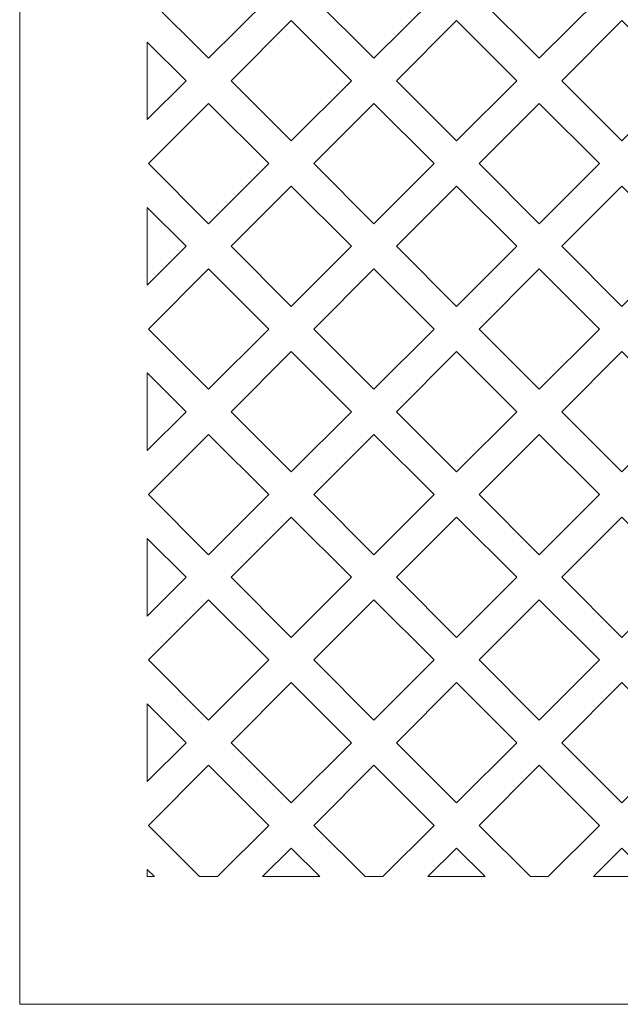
# Model space of a CAD drawing. Header units: millimetres. Extents: x -402 to 376, y -181 to 231.
# Tile 5 of 23: x -175 to -132, y -130 to -60. Entities that reach past the tile are written whole.
import ezdxf

# ---------------------------------------------------------------- set-up
doc = ezdxf.new("R2010")
doc.units = ezdxf.units.MM
doc.header["$MEASUREMENT"] = 0
doc.layers.add('Layer 1', color=7, linetype='Continuous')

msp = doc.modelspace()

# ---------------------------------------------------------------- linework, layer by layer
at = {"layer": 'Layer 1', "lineweight": 15}
for points, knots in [([(-174.5585, 23.9416), (-174.5585, 23.9416), (50.4421, 23.9416), (50.4421, 23.9416), (50.4421, 23.9416), (50.4421, 23.9416), (50.4421, 21.0256), (50.4421, 21.0256), (50.4421, 21.0256), (50.4421, 21.0256), (48.1917, 21.0256), (48.1917, 21.0256), (48.1917, 21.0256), (48.1917, 21.0256), (48.1917, 17.6509), (48.1917, 17.6509), (48.1917, 17.6509), (48.1917, 17.6509), (50.4421, 17.6509), (50.4421, 17.6509), (50.4421, 17.6509), (50.4421, 17.6509), (50.4421, -129.6201), (50.4421, -129.6201), (50.4421, -129.6201), (50.4421, -129.6201), (-174.5585, -129.6201), (-174.5585, -129.6201), (-174.5585, -129.6201), (-174.5585, -129.6201), (-174.5585, 17.6509), (-174.5585, 17.6509), (-174.5585, 17.6509), (-174.5585, 17.6509), (-172.3081, 17.6509), (-172.3081, 17.6509), (-172.3081, 17.6509), (-172.3081, 17.6509), (-172.3081, 21.0256), (-172.3081, 21.0256), (-172.3081, 21.0256), (-172.3081, 21.0256), (-174.5585, 21.0256), (-174.5585, 21.0256), (-174.5585, 21.0256), (-174.5585, 21.0256), (-174.5585, 23.9416), (-174.5585, 23.9416)], [0, 0, 0, 0, 0.0769231, 0.0769231, 0.0769231, 0.0769231, 0.1538462, 0.1538462, 0.1538462, 0.1538462, 0.2307692, 0.2307692, 0.2307692, 0.2307692, 0.3076923, 0.3076923, 0.3076923, 0.3076923, 0.3846154, 0.3846154, 0.3846154, 0.3846154, 0.4615385, 0.4615385, 0.4615385, 0.4615385, 0.5384615, 0.5384615, 0.5384615, 0.5384615, 0.6153846, 0.6153846, 0.6153846, 0.6153846, 0.6923077, 0.6923077, 0.6923077, 0.6923077, 0.7692308, 0.7692308, 0.7692308, 0.7692308, 0.8461538, 0.8461538, 0.8461538, 0.8461538, 1, 1, 1, 1]), ([(-161.2302, -54.4301), (-161.2302, -54.4301), (-156.987, -58.6733), (-156.987, -58.6733), (-156.987, -58.6733), (-156.987, -58.6733), (-161.2302, -62.9161), (-161.2302, -62.9161), (-161.2302, -62.9161), (-161.2302, -62.9161), (-165.4716, -58.6733), (-165.4716, -58.6733), (-165.4716, -58.6733), (-165.4716, -58.6733), (-161.2302, -54.4301), (-161.2302, -54.4301)], [0, 0, 0, 0, 0.2, 0.2, 0.2, 0.2, 0.4, 0.4, 0.4, 0.4, 0.6, 0.6, 0.6, 0.6, 1, 1, 1, 1]), ([(-149.5621, -54.4301), (-149.5621, -54.4301), (-145.3192, -58.6733), (-145.3192, -58.6733), (-145.3192, -58.6733), (-145.3192, -58.6733), (-149.5621, -62.9161), (-149.5621, -62.9161), (-149.5621, -62.9161), (-149.5621, -62.9161), (-153.8053, -58.6733), (-153.8053, -58.6733), (-153.8053, -58.6733), (-153.8053, -58.6733), (-149.5621, -54.4301), (-149.5621, -54.4301)], [0, 0, 0, 0, 0.2, 0.2, 0.2, 0.2, 0.4, 0.4, 0.4, 0.4, 0.6, 0.6, 0.6, 0.6, 1, 1, 1, 1]), ([(-137.8957, -54.4301), (-137.8957, -54.4301), (-133.6529, -58.6733), (-133.6529, -58.6733), (-133.6529, -58.6733), (-133.6529, -58.6733), (-137.8957, -62.9161), (-137.8957, -62.9161), (-137.8957, -62.9161), (-137.8957, -62.9161), (-142.1372, -58.6733), (-142.1372, -58.6733), (-142.1372, -58.6733), (-142.1372, -58.6733), (-137.8957, -54.4301), (-137.8957, -54.4301)], [0, 0, 0, 0, 0.2, 0.2, 0.2, 0.2, 0.4, 0.4, 0.4, 0.4, 0.6, 0.6, 0.6, 0.6, 1, 1, 1, 1]), ([(-155.3953, -60.2636), (-155.3953, -60.2636), (-151.1538, -64.5065), (-151.1538, -64.5065), (-151.1538, -64.5065), (-151.1538, -64.5065), (-155.3953, -68.7493), (-155.3953, -68.7493), (-155.3953, -68.7493), (-155.3953, -68.7493), (-159.6385, -64.5065), (-159.6385, -64.5065), (-159.6385, -64.5065), (-159.6385, -64.5065), (-155.3953, -60.2636), (-155.3953, -60.2636)], [0, 0, 0, 0, 0.2, 0.2, 0.2, 0.2, 0.4, 0.4, 0.4, 0.4, 0.6, 0.6, 0.6, 0.6, 1, 1, 1, 1]), ([(-143.7289, -60.2636), (-143.7289, -60.2636), (-139.486, -64.5065), (-139.486, -64.5065), (-139.486, -64.5065), (-139.486, -64.5065), (-143.7289, -68.7493), (-143.7289, -68.7493), (-143.7289, -68.7493), (-143.7289, -68.7493), (-147.9721, -64.5065), (-147.9721, -64.5065), (-147.9721, -64.5065), (-147.9721, -64.5065), (-143.7289, -60.2636), (-143.7289, -60.2636)], [0, 0, 0, 0, 0.2, 0.2, 0.2, 0.2, 0.4, 0.4, 0.4, 0.4, 0.6, 0.6, 0.6, 0.6, 1, 1, 1, 1]), ([(-132.0611, -60.2636), (-132.0611, -60.2636), (-127.8193, -64.5065), (-127.8193, -64.5065), (-127.8193, -64.5065), (-127.8193, -64.5065), (-132.0611, -68.7493), (-132.0611, -68.7493), (-132.0611, -68.7493), (-132.0611, -68.7493), (-136.304, -64.5065), (-136.304, -64.5065), (-136.304, -64.5065), (-136.304, -64.5065), (-132.0611, -60.2636), (-132.0611, -60.2636)], [0, 0, 0, 0, 0.2, 0.2, 0.2, 0.2, 0.4, 0.4, 0.4, 0.4, 0.6, 0.6, 0.6, 0.6, 1, 1, 1, 1]), ([(-165.5584, -61.7696), (-165.5584, -61.7696), (-165.5584, -67.2447), (-165.5584, -67.2447), (-165.5584, -67.2447), (-165.5584, -67.2447), (-162.8202, -64.5065), (-162.8202, -64.5065), (-162.8202, -64.5065), (-162.8202, -64.5065), (-165.5584, -61.7696), (-165.5584, -61.7696)], [0, 0, 0, 0, 0.25, 0.25, 0.25, 0.25, 0.5, 0.5, 0.5, 0.5, 1, 1, 1, 1]), ([(-161.2302, -66.0982), (-161.2302, -66.0982), (-156.987, -70.3396), (-156.987, -70.3396), (-156.987, -70.3396), (-156.987, -70.3396), (-161.2302, -74.5825), (-161.2302, -74.5825), (-161.2302, -74.5825), (-161.2302, -74.5825), (-165.4716, -70.3396), (-165.4716, -70.3396), (-165.4716, -70.3396), (-165.4716, -70.3396), (-161.2302, -66.0982), (-161.2302, -66.0982)], [0, 0, 0, 0, 0.2, 0.2, 0.2, 0.2, 0.4, 0.4, 0.4, 0.4, 0.6, 0.6, 0.6, 0.6, 1, 1, 1, 1]), ([(-149.5621, -66.0982), (-149.5621, -66.0982), (-145.3192, -70.3396), (-145.3192, -70.3396), (-145.3192, -70.3396), (-145.3192, -70.3396), (-149.5621, -74.5825), (-149.5621, -74.5825), (-149.5621, -74.5825), (-149.5621, -74.5825), (-153.8053, -70.3396), (-153.8053, -70.3396), (-153.8053, -70.3396), (-153.8053, -70.3396), (-149.5621, -66.0982), (-149.5621, -66.0982)], [0, 0, 0, 0, 0.2, 0.2, 0.2, 0.2, 0.4, 0.4, 0.4, 0.4, 0.6, 0.6, 0.6, 0.6, 1, 1, 1, 1]), ([(-137.8957, -66.0982), (-137.8957, -66.0982), (-133.6529, -70.3396), (-133.6529, -70.3396), (-133.6529, -70.3396), (-133.6529, -70.3396), (-137.8957, -74.5825), (-137.8957, -74.5825), (-137.8957, -74.5825), (-137.8957, -74.5825), (-142.1372, -70.3396), (-142.1372, -70.3396), (-142.1372, -70.3396), (-142.1372, -70.3396), (-137.8957, -66.0982), (-137.8957, -66.0982)], [0, 0, 0, 0, 0.2, 0.2, 0.2, 0.2, 0.4, 0.4, 0.4, 0.4, 0.6, 0.6, 0.6, 0.6, 1, 1, 1, 1]), ([(-155.3953, -71.9314), (-155.3953, -71.9314), (-151.1538, -76.1742), (-151.1538, -76.1742), (-151.1538, -76.1742), (-151.1538, -76.1742), (-155.3953, -80.4174), (-155.3953, -80.4174), (-155.3953, -80.4174), (-155.3953, -80.4174), (-159.6385, -76.1742), (-159.6385, -76.1742), (-159.6385, -76.1742), (-159.6385, -76.1742), (-155.3953, -71.9314), (-155.3953, -71.9314)], [0, 0, 0, 0, 0.2, 0.2, 0.2, 0.2, 0.4, 0.4, 0.4, 0.4, 0.6, 0.6, 0.6, 0.6, 1, 1, 1, 1]), ([(-143.7289, -71.9314), (-143.7289, -71.9314), (-139.486, -76.1742), (-139.486, -76.1742), (-139.486, -76.1742), (-139.486, -76.1742), (-143.7289, -80.4174), (-143.7289, -80.4174), (-143.7289, -80.4174), (-143.7289, -80.4174), (-147.9721, -76.1742), (-147.9721, -76.1742), (-147.9721, -76.1742), (-147.9721, -76.1742), (-143.7289, -71.9314), (-143.7289, -71.9314)], [0, 0, 0, 0, 0.2, 0.2, 0.2, 0.2, 0.4, 0.4, 0.4, 0.4, 0.6, 0.6, 0.6, 0.6, 1, 1, 1, 1]), ([(-132.0611, -71.9314), (-132.0611, -71.9314), (-127.8193, -76.1742), (-127.8193, -76.1742), (-127.8193, -76.1742), (-127.8193, -76.1742), (-132.0611, -80.4174), (-132.0611, -80.4174), (-132.0611, -80.4174), (-132.0611, -80.4174), (-136.304, -76.1742), (-136.304, -76.1742), (-136.304, -76.1742), (-136.304, -76.1742), (-132.0611, -71.9314), (-132.0611, -71.9314)], [0, 0, 0, 0, 0.2, 0.2, 0.2, 0.2, 0.4, 0.4, 0.4, 0.4, 0.6, 0.6, 0.6, 0.6, 1, 1, 1, 1]), ([(-165.5584, -73.436), (-165.5584, -73.436), (-165.5584, -78.9111), (-165.5584, -78.9111), (-165.5584, -78.9111), (-165.5584, -78.9111), (-162.8202, -76.1742), (-162.8202, -76.1742), (-162.8202, -76.1742), (-162.8202, -76.1742), (-165.5584, -73.436), (-165.5584, -73.436)], [0, 0, 0, 0, 0.25, 0.25, 0.25, 0.25, 0.5, 0.5, 0.5, 0.5, 1, 1, 1, 1]), ([(-161.2302, -77.7645), (-161.2302, -77.7645), (-156.987, -82.0074), (-156.987, -82.0074), (-156.987, -82.0074), (-156.987, -82.0074), (-161.2302, -86.2506), (-161.2302, -86.2506), (-161.2302, -86.2506), (-161.2302, -86.2506), (-165.4716, -82.0074), (-165.4716, -82.0074), (-165.4716, -82.0074), (-165.4716, -82.0074), (-161.2302, -77.7645), (-161.2302, -77.7645)], [0, 0, 0, 0, 0.2, 0.2, 0.2, 0.2, 0.4, 0.4, 0.4, 0.4, 0.6, 0.6, 0.6, 0.6, 1, 1, 1, 1]), ([(-149.5621, -77.7645), (-149.5621, -77.7645), (-145.3192, -82.0074), (-145.3192, -82.0074), (-145.3192, -82.0074), (-145.3192, -82.0074), (-149.5621, -86.2506), (-149.5621, -86.2506), (-149.5621, -86.2506), (-149.5621, -86.2506), (-153.8053, -82.0074), (-153.8053, -82.0074), (-153.8053, -82.0074), (-153.8053, -82.0074), (-149.5621, -77.7645), (-149.5621, -77.7645)], [0, 0, 0, 0, 0.2, 0.2, 0.2, 0.2, 0.4, 0.4, 0.4, 0.4, 0.6, 0.6, 0.6, 0.6, 1, 1, 1, 1]), ([(-137.8957, -77.7645), (-137.8957, -77.7645), (-133.6529, -82.0074), (-133.6529, -82.0074), (-133.6529, -82.0074), (-133.6529, -82.0074), (-137.8957, -86.2506), (-137.8957, -86.2506), (-137.8957, -86.2506), (-137.8957, -86.2506), (-142.1372, -82.0074), (-142.1372, -82.0074), (-142.1372, -82.0074), (-142.1372, -82.0074), (-137.8957, -77.7645), (-137.8957, -77.7645)], [0, 0, 0, 0, 0.2, 0.2, 0.2, 0.2, 0.4, 0.4, 0.4, 0.4, 0.6, 0.6, 0.6, 0.6, 1, 1, 1, 1]), ([(-155.3953, -83.5991), (-155.3953, -83.5991), (-151.1538, -87.8409), (-151.1538, -87.8409), (-151.1538, -87.8409), (-151.1538, -87.8409), (-155.3953, -92.0838), (-155.3953, -92.0838), (-155.3953, -92.0838), (-155.3953, -92.0838), (-159.6385, -87.8409), (-159.6385, -87.8409), (-159.6385, -87.8409), (-159.6385, -87.8409), (-155.3953, -83.5991), (-155.3953, -83.5991)], [0, 0, 0, 0, 0.2, 0.2, 0.2, 0.2, 0.4, 0.4, 0.4, 0.4, 0.6, 0.6, 0.6, 0.6, 1, 1, 1, 1]), ([(-143.7289, -83.5991), (-143.7289, -83.5991), (-139.486, -87.8409), (-139.486, -87.8409), (-139.486, -87.8409), (-139.486, -87.8409), (-143.7289, -92.0838), (-143.7289, -92.0838), (-143.7289, -92.0838), (-143.7289, -92.0838), (-147.9721, -87.8409), (-147.9721, -87.8409), (-147.9721, -87.8409), (-147.9721, -87.8409), (-143.7289, -83.5991), (-143.7289, -83.5991)], [0, 0, 0, 0, 0.2, 0.2, 0.2, 0.2, 0.4, 0.4, 0.4, 0.4, 0.6, 0.6, 0.6, 0.6, 1, 1, 1, 1]), ([(-132.0611, -83.5991), (-132.0611, -83.5991), (-127.8193, -87.8409), (-127.8193, -87.8409), (-127.8193, -87.8409), (-127.8193, -87.8409), (-132.0611, -92.0838), (-132.0611, -92.0838), (-132.0611, -92.0838), (-132.0611, -92.0838), (-136.304, -87.8409), (-136.304, -87.8409), (-136.304, -87.8409), (-136.304, -87.8409), (-132.0611, -83.5991), (-132.0611, -83.5991)], [0, 0, 0, 0, 0.2, 0.2, 0.2, 0.2, 0.4, 0.4, 0.4, 0.4, 0.6, 0.6, 0.6, 0.6, 1, 1, 1, 1]), ([(-165.5584, -85.1041), (-165.5584, -85.1041), (-165.5584, -90.5788), (-165.5584, -90.5788), (-165.5584, -90.5788), (-165.5584, -90.5788), (-162.8202, -87.8409), (-162.8202, -87.8409), (-162.8202, -87.8409), (-162.8202, -87.8409), (-165.5584, -85.1041), (-165.5584, -85.1041)], [0, 0, 0, 0, 0.25, 0.25, 0.25, 0.25, 0.5, 0.5, 0.5, 0.5, 1, 1, 1, 1]), ([(-161.2302, -89.4323), (-161.2302, -89.4323), (-156.987, -93.6755), (-156.987, -93.6755), (-156.987, -93.6755), (-156.987, -93.6755), (-161.2302, -97.917), (-161.2302, -97.917), (-161.2302, -97.917), (-161.2302, -97.917), (-165.4716, -93.6755), (-165.4716, -93.6755), (-165.4716, -93.6755), (-165.4716, -93.6755), (-161.2302, -89.4323), (-161.2302, -89.4323)], [0, 0, 0, 0, 0.2, 0.2, 0.2, 0.2, 0.4, 0.4, 0.4, 0.4, 0.6, 0.6, 0.6, 0.6, 1, 1, 1, 1]), ([(-149.5621, -89.4323), (-149.5621, -89.4323), (-145.3192, -93.6755), (-145.3192, -93.6755), (-145.3192, -93.6755), (-145.3192, -93.6755), (-149.5621, -97.917), (-149.5621, -97.917), (-149.5621, -97.917), (-149.5621, -97.917), (-153.8053, -93.6755), (-153.8053, -93.6755), (-153.8053, -93.6755), (-153.8053, -93.6755), (-149.5621, -89.4323), (-149.5621, -89.4323)], [0, 0, 0, 0, 0.2, 0.2, 0.2, 0.2, 0.4, 0.4, 0.4, 0.4, 0.6, 0.6, 0.6, 0.6, 1, 1, 1, 1]), ([(-137.8957, -89.4323), (-137.8957, -89.4323), (-133.6529, -93.6755), (-133.6529, -93.6755), (-133.6529, -93.6755), (-133.6529, -93.6755), (-137.8957, -97.917), (-137.8957, -97.917), (-137.8957, -97.917), (-137.8957, -97.917), (-142.1372, -93.6755), (-142.1372, -93.6755), (-142.1372, -93.6755), (-142.1372, -93.6755), (-137.8957, -89.4323), (-137.8957, -89.4323)], [0, 0, 0, 0, 0.2, 0.2, 0.2, 0.2, 0.4, 0.4, 0.4, 0.4, 0.6, 0.6, 0.6, 0.6, 1, 1, 1, 1]), ([(-155.3953, -95.2655), (-155.3953, -95.2655), (-151.1538, -99.5087), (-151.1538, -99.5087), (-151.1538, -99.5087), (-151.1538, -99.5087), (-155.3953, -103.7516), (-155.3953, -103.7516), (-155.3953, -103.7516), (-155.3953, -103.7516), (-159.6385, -99.5087), (-159.6385, -99.5087), (-159.6385, -99.5087), (-159.6385, -99.5087), (-155.3953, -95.2655), (-155.3953, -95.2655)], [0, 0, 0, 0, 0.2, 0.2, 0.2, 0.2, 0.4, 0.4, 0.4, 0.4, 0.6, 0.6, 0.6, 0.6, 1, 1, 1, 1]), ([(-143.7289, -95.2655), (-143.7289, -95.2655), (-139.486, -99.5087), (-139.486, -99.5087), (-139.486, -99.5087), (-139.486, -99.5087), (-143.7289, -103.7516), (-143.7289, -103.7516), (-143.7289, -103.7516), (-143.7289, -103.7516), (-147.9721, -99.5087), (-147.9721, -99.5087), (-147.9721, -99.5087), (-147.9721, -99.5087), (-143.7289, -95.2655), (-143.7289, -95.2655)], [0, 0, 0, 0, 0.2, 0.2, 0.2, 0.2, 0.4, 0.4, 0.4, 0.4, 0.6, 0.6, 0.6, 0.6, 1, 1, 1, 1]), ([(-132.0611, -95.2655), (-132.0611, -95.2655), (-127.8193, -99.5087), (-127.8193, -99.5087), (-127.8193, -99.5087), (-127.8193, -99.5087), (-132.0611, -103.7516), (-132.0611, -103.7516), (-132.0611, -103.7516), (-132.0611, -103.7516), (-136.304, -99.5087), (-136.304, -99.5087), (-136.304, -99.5087), (-136.304, -99.5087), (-132.0611, -95.2655), (-132.0611, -95.2655)], [0, 0, 0, 0, 0.2, 0.2, 0.2, 0.2, 0.4, 0.4, 0.4, 0.4, 0.6, 0.6, 0.6, 0.6, 1, 1, 1, 1]), ([(-165.5584, -96.7719), (-165.5584, -96.7719), (-165.5584, -102.2456), (-165.5584, -102.2456), (-165.5584, -102.2456), (-165.5584, -102.2456), (-162.8202, -99.5087), (-162.8202, -99.5087), (-162.8202, -99.5087), (-162.8202, -99.5087), (-165.5584, -96.7719), (-165.5584, -96.7719)], [0, 0, 0, 0, 0.25, 0.25, 0.25, 0.25, 0.5, 0.5, 0.5, 0.5, 1, 1, 1, 1]), ([(-161.2302, -101.099), (-161.2302, -101.099), (-156.987, -105.3419), (-156.987, -105.3419), (-156.987, -105.3419), (-156.987, -105.3419), (-161.2302, -109.5847), (-161.2302, -109.5847), (-161.2302, -109.5847), (-161.2302, -109.5847), (-165.4716, -105.3419), (-165.4716, -105.3419), (-165.4716, -105.3419), (-165.4716, -105.3419), (-161.2302, -101.099), (-161.2302, -101.099)], [0, 0, 0, 0, 0.2, 0.2, 0.2, 0.2, 0.4, 0.4, 0.4, 0.4, 0.6, 0.6, 0.6, 0.6, 1, 1, 1, 1]), ([(-149.5621, -101.099), (-149.5621, -101.099), (-145.3192, -105.3419), (-145.3192, -105.3419), (-145.3192, -105.3419), (-145.3192, -105.3419), (-149.5621, -109.5847), (-149.5621, -109.5847), (-149.5621, -109.5847), (-149.5621, -109.5847), (-153.8053, -105.3419), (-153.8053, -105.3419), (-153.8053, -105.3419), (-153.8053, -105.3419), (-149.5621, -101.099), (-149.5621, -101.099)], [0, 0, 0, 0, 0.2, 0.2, 0.2, 0.2, 0.4, 0.4, 0.4, 0.4, 0.6, 0.6, 0.6, 0.6, 1, 1, 1, 1]), ([(-137.8957, -101.099), (-137.8957, -101.099), (-133.6529, -105.3419), (-133.6529, -105.3419), (-133.6529, -105.3419), (-133.6529, -105.3419), (-137.8957, -109.5847), (-137.8957, -109.5847), (-137.8957, -109.5847), (-137.8957, -109.5847), (-142.1372, -105.3419), (-142.1372, -105.3419), (-142.1372, -105.3419), (-142.1372, -105.3419), (-137.8957, -101.099), (-137.8957, -101.099)], [0, 0, 0, 0, 0.2, 0.2, 0.2, 0.2, 0.4, 0.4, 0.4, 0.4, 0.6, 0.6, 0.6, 0.6, 1, 1, 1, 1]), ([(-155.3953, -106.9336), (-155.3953, -106.9336), (-151.1538, -111.1751), (-151.1538, -111.1751), (-151.1538, -111.1751), (-151.1538, -111.1751), (-155.3953, -115.4179), (-155.3953, -115.4179), (-155.3953, -115.4179), (-155.3953, -115.4179), (-159.6385, -111.1751), (-159.6385, -111.1751), (-159.6385, -111.1751), (-159.6385, -111.1751), (-155.3953, -106.9336), (-155.3953, -106.9336)], [0, 0, 0, 0, 0.2, 0.2, 0.2, 0.2, 0.4, 0.4, 0.4, 0.4, 0.6, 0.6, 0.6, 0.6, 1, 1, 1, 1]), ([(-143.7289, -106.9336), (-143.7289, -106.9336), (-139.486, -111.1751), (-139.486, -111.1751), (-139.486, -111.1751), (-139.486, -111.1751), (-143.7289, -115.4179), (-143.7289, -115.4179), (-143.7289, -115.4179), (-143.7289, -115.4179), (-147.9721, -111.1751), (-147.9721, -111.1751), (-147.9721, -111.1751), (-147.9721, -111.1751), (-143.7289, -106.9336), (-143.7289, -106.9336)], [0, 0, 0, 0, 0.2, 0.2, 0.2, 0.2, 0.4, 0.4, 0.4, 0.4, 0.6, 0.6, 0.6, 0.6, 1, 1, 1, 1]), ([(-132.0611, -106.9336), (-132.0611, -106.9336), (-127.8193, -111.1751), (-127.8193, -111.1751), (-127.8193, -111.1751), (-127.8193, -111.1751), (-132.0611, -115.4179), (-132.0611, -115.4179), (-132.0611, -115.4179), (-132.0611, -115.4179), (-136.304, -111.1751), (-136.304, -111.1751), (-136.304, -111.1751), (-136.304, -111.1751), (-132.0611, -106.9336), (-132.0611, -106.9336)], [0, 0, 0, 0, 0.2, 0.2, 0.2, 0.2, 0.4, 0.4, 0.4, 0.4, 0.6, 0.6, 0.6, 0.6, 1, 1, 1, 1]), ([(-165.5584, -108.4382), (-165.5584, -108.4382), (-165.5584, -113.9133), (-165.5584, -113.9133), (-165.5584, -113.9133), (-165.5584, -113.9133), (-162.8202, -111.1751), (-162.8202, -111.1751), (-162.8202, -111.1751), (-162.8202, -111.1751), (-165.5584, -108.4382), (-165.5584, -108.4382)], [0, 0, 0, 0, 0.25, 0.25, 0.25, 0.25, 0.5, 0.5, 0.5, 0.5, 1, 1, 1, 1]), ([(-161.8613, -120.62), (-161.8613, -120.62), (-160.5987, -120.62), (-160.5987, -120.62), (-160.5987, -120.62), (-160.5987, -120.62), (-156.987, -117.0097), (-156.987, -117.0097), (-156.987, -117.0097), (-156.987, -117.0097), (-161.2302, -112.7668), (-161.2302, -112.7668), (-161.2302, -112.7668), (-161.2302, -112.7668), (-165.4716, -117.0097), (-165.4716, -117.0097), (-165.4716, -117.0097), (-165.4716, -117.0097), (-161.8613, -120.62), (-161.8613, -120.62)], [0, 0, 0, 0, 0.1666667, 0.1666667, 0.1666667, 0.1666667, 0.3333333, 0.3333333, 0.3333333, 0.3333333, 0.5, 0.5, 0.5, 0.5, 0.6666667, 0.6666667, 0.6666667, 0.6666667, 1, 1, 1, 1]), ([(-150.1932, -120.62), (-150.1932, -120.62), (-148.931, -120.62), (-148.931, -120.62), (-148.931, -120.62), (-148.931, -120.62), (-145.3192, -117.0097), (-145.3192, -117.0097), (-145.3192, -117.0097), (-145.3192, -117.0097), (-149.5621, -112.7668), (-149.5621, -112.7668), (-149.5621, -112.7668), (-149.5621, -112.7668), (-153.8053, -117.0097), (-153.8053, -117.0097), (-153.8053, -117.0097), (-153.8053, -117.0097), (-150.1932, -120.62), (-150.1932, -120.62)], [0, 0, 0, 0, 0.1666667, 0.1666667, 0.1666667, 0.1666667, 0.3333333, 0.3333333, 0.3333333, 0.3333333, 0.5, 0.5, 0.5, 0.5, 0.6666667, 0.6666667, 0.6666667, 0.6666667, 1, 1, 1, 1]), ([(-138.5268, -120.62), (-138.5268, -120.62), (-137.2632, -120.62), (-137.2632, -120.62), (-137.2632, -120.62), (-137.2632, -120.62), (-133.6529, -117.0097), (-133.6529, -117.0097), (-133.6529, -117.0097), (-133.6529, -117.0097), (-137.8957, -112.7668), (-137.8957, -112.7668), (-137.8957, -112.7668), (-137.8957, -112.7668), (-142.1372, -117.0097), (-142.1372, -117.0097), (-142.1372, -117.0097), (-142.1372, -117.0097), (-138.5268, -120.62), (-138.5268, -120.62)], [0, 0, 0, 0, 0.1666667, 0.1666667, 0.1666667, 0.1666667, 0.3333333, 0.3333333, 0.3333333, 0.3333333, 0.5, 0.5, 0.5, 0.5, 0.6666667, 0.6666667, 0.6666667, 0.6666667, 1, 1, 1, 1]), ([(-157.417, -120.62), (-157.417, -120.62), (-153.3753, -120.62), (-153.3753, -120.62), (-153.3753, -120.62), (-153.3753, -120.62), (-155.3953, -118.6), (-155.3953, -118.6), (-155.3953, -118.6), (-155.3953, -118.6), (-157.417, -120.62), (-157.417, -120.62)], [0, 0, 0, 0, 0.25, 0.25, 0.25, 0.25, 0.5, 0.5, 0.5, 0.5, 1, 1, 1, 1]), ([(-145.7493, -120.62), (-145.7493, -120.62), (-141.7089, -120.62), (-141.7089, -120.62), (-141.7089, -120.62), (-141.7089, -120.62), (-143.7289, -118.6), (-143.7289, -118.6), (-143.7289, -118.6), (-143.7289, -118.6), (-145.7493, -120.62), (-145.7493, -120.62)], [0, 0, 0, 0, 0.25, 0.25, 0.25, 0.25, 0.5, 0.5, 0.5, 0.5, 1, 1, 1, 1]), ([(-134.0811, -120.62), (-134.0811, -120.62), (-130.0408, -120.62), (-130.0408, -120.62), (-130.0408, -120.62), (-130.0408, -120.62), (-132.0611, -118.6), (-132.0611, -118.6), (-132.0611, -118.6), (-132.0611, -118.6), (-134.0811, -120.62), (-134.0811, -120.62)], [0, 0, 0, 0, 0.25, 0.25, 0.25, 0.25, 0.5, 0.5, 0.5, 0.5, 1, 1, 1, 1]), ([(-165.5584, -120.62), (-165.5584, -120.62), (-165.043, -120.62), (-165.043, -120.62), (-165.043, -120.62), (-165.043, -120.62), (-165.5584, -120.106), (-165.5584, -120.106), (-165.5584, -120.106), (-165.5584, -120.106), (-165.5584, -120.62), (-165.5584, -120.62)], [0, 0, 0, 0, 0.25, 0.25, 0.25, 0.25, 0.5, 0.5, 0.5, 0.5, 1, 1, 1, 1])]:
    msp.add_open_spline(points, degree=3, knots=knots, dxfattribs=at)

doc.saveas('drawing.dxf')
